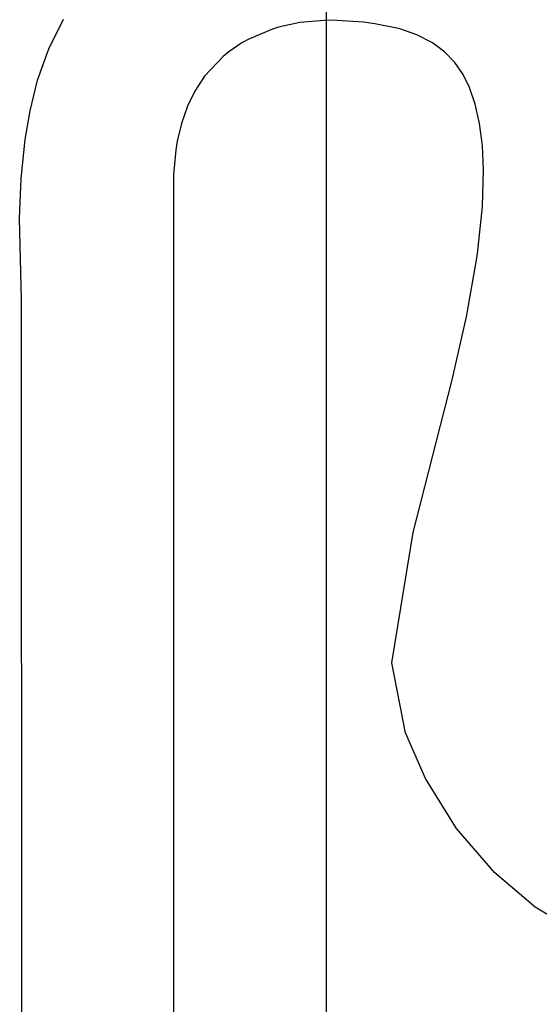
# Model space of a CAD drawing. Header units: millimetres. Extents: x -4577 to 1032787, y -66234 to 201209.
# Tile 123 of 256: x 4365.49 to 4370.99, y -8952.03 to -8941.63. Entities that reach past the tile are written whole.
import ezdxf

# ---------------------------------------------------------------- set-up
doc = ezdxf.new("R2010")
doc.units = ezdxf.units.MM
doc.linetypes.add('510_5_2OG_ELT_1004$0$11-07-22_DS_2OG$0$AUSGEZOGEN', pattern=[0])
doc.layers.add('510_5_2OG_ELT_1004$0$11-07-22_DS_2OG$0$EBENE_1', color=8, linetype='510_5_2OG_ELT_1004$0$11-07-22_DS_2OG$0$AUSGEZOGEN')
doc.layers.add('510_5_2OG_ELT_1004$0$11-07-22_DS_2OG$0$STANDARD', color=8, linetype='510_5_2OG_ELT_1004$0$11-07-22_DS_2OG$0$AUSGEZOGEN')

# ---------------------------------------------------------------- blocks, each defined once
blk = doc.blocks.new('510_5_2OG_ELT_1004')
at = {"layer": '510_5_2OG_ELT_1004$0$11-07-22_DS_2OG$0$EBENE_1'}
for p, q in [((4365.8, -8941.89), (4365.954, -8941.576)), ((4368.455, -8941.611), (4368.23, -8941.662)), ((4368.714, -8941.589), (4368.455, -8941.611)), ((4368.788, -8941.587), (4368.714, -8941.589)), ((4369.128, -8941.607), (4368.788, -8941.587)), ((4369.246, -8941.624), (4369.128, -8941.607)), ((4369.478, -8941.671), (4369.246, -8941.624)), ((4368.164, -8941.683), (4367.922, -8941.785)), ((4368.23, -8941.662), (4368.164, -8941.683)), ((4369.52, -8941.683), (4369.478, -8941.671)), ((4369.691, -8941.743), (4369.52, -8941.683)), ((4367.841, -8941.828), (4367.703, -8941.922)), ((4367.922, -8941.785), (4367.841, -8941.828)), ((4369.856, -8941.827), (4369.691, -8941.743)), ((4369.984, -8941.921), (4369.856, -8941.827)), ((4365.68, -8942.222), (4365.8, -8941.89)), ((4367.703, -8941.922), (4367.644, -8941.971)), ((4370.093, -8942.034), (4369.984, -8941.921)), ((4367.644, -8941.971), (4367.446, -8942.18)), ((4370.18, -8942.16), (4370.093, -8942.034)), ((4365.604, -8942.545), (4365.68, -8942.222)), ((4367.446, -8942.18), (4367.343, -8942.336)), ((4370.248, -8942.298), (4370.18, -8942.16)), ((4367.343, -8942.336), (4367.266, -8942.495)), ((4370.308, -8942.474), (4370.248, -8942.298)), ((4365.552, -8942.847), (4365.604, -8942.545)), ((4367.266, -8942.495), (4367.202, -8942.678)), ((4370.354, -8942.679), (4370.308, -8942.474)), ((4367.202, -8942.678), (4367.158, -8942.866)), ((4370.384, -8942.912), (4370.354, -8942.679)), ((4365.508, -8943.26), (4365.552, -8942.847)), ((4367.158, -8942.866), (4367.142, -8942.958)), ((4367.142, -8942.958), (4367.12, -8943.221)), ((4370.396, -8943.17), (4370.384, -8942.912)), ((4370.384, -8943.555), (4370.396, -8943.17)), ((4365.492, -8943.683), (4365.508, -8943.26)), ((4367.12, -8943.221), (4367.12, -9006.478)), ((4370.341, -8943.989), (4370.384, -8943.555)), ((4365.513, -8944.539), (4365.492, -8943.683)), ((4370.328, -8944.081), (4370.341, -8943.989)), ((4370.216, -8944.72), (4370.328, -8944.081)), ((4365.534, -9006.523), (4365.513, -8944.539)), ((4370.065, -8945.387), (4370.216, -8944.72)), ((4369.651, -8946.999), (4370.065, -8945.387)), ((4369.426, -8948.378), (4369.651, -8946.999)), ((4369.572, -8949.115), (4369.426, -8948.378)), ((4369.782, -8949.6), (4369.572, -8949.115)), ((4370.11, -8950.127), (4369.782, -8949.6)), ((4370.515, -8950.595), (4370.11, -8950.127)), ((4370.943, -8950.958), (4370.515, -8950.595)), ((4371.525, -8951.31), (4370.943, -8950.958))]:
    blk.add_line(p, q, dxfattribs=at)
at = {"layer": '510_5_2OG_ELT_1004$0$11-07-22_DS_2OG$0$STANDARD', "linetype": '510_5_2OG_ELT_1004$0$11-07-22_DS_2OG$0$AUSGEZOGEN'}
blk.add_line((4368.733, -8929.716), (4368.733, -9138.049), dxfattribs=at)

msp = doc.modelspace()

# ---------------------------------------------------------------- block references
msp.add_blockref('510_5_2OG_ELT_1004', (0, -0.05))

doc.saveas('drawing.dxf')
